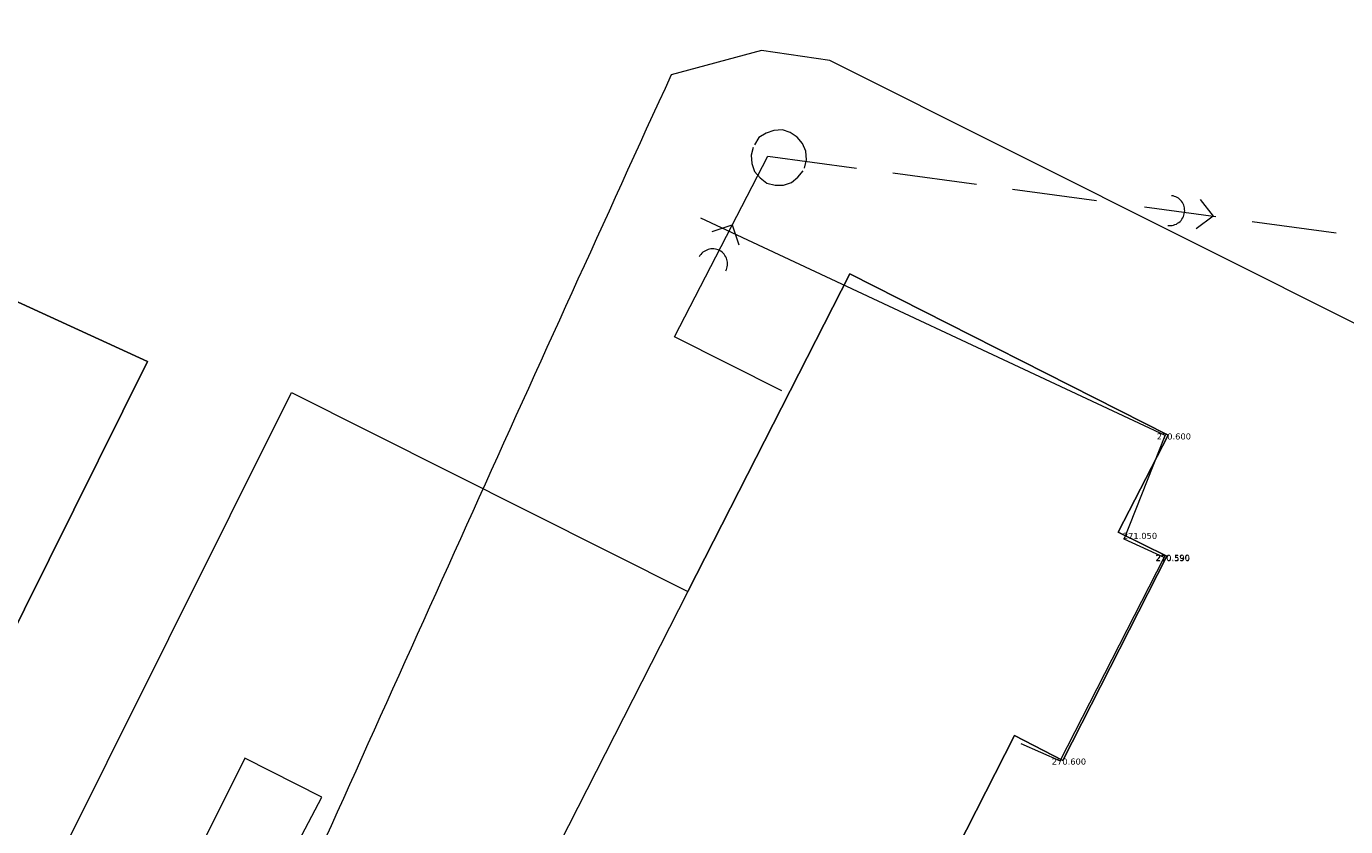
# Model space of a CAD drawing. Header units: millimetres. Extents: x -479461597 to -478645968, y -1101060132 to -1100898045.
# Tile 15 of 145: x -479386926 to -479343285, y -1100924531 to -1100898045. Entities that reach past the tile are written whole.
import ezdxf
from ezdxf.xclip import XClip

# ---------------------------------------------------------------- set-up
doc = ezdxf.new("R2010")
doc.units = ezdxf.units.MM
doc.header["$MEASUREMENT"] = 0
doc.header["$XCLIPFRAME"] = 0
doc.layers.add('Externí - kresby a obrázky', color=7, linetype='Continuous')
for name, color, linetype, lineweight in [('HTU_1_Katastr_3_Anotace - S_Pero_č.__1_Pero_č.__1', 7, 'Continuous', 18), ('HTU_1_Katastr_3_BT_hranice_parcel_Pero_č.__1_Pero_č.__1', 7, 'Continuous', 18), ('HTU_1_Katastr_3_TZB - kanalizace_Pero_č.__1_Pero_č.__1', 7, 'Continuous', 18), ('HTU_1_Katastr_3_voda_ovak (z existencí)_Pero_č.__1_Pero_č.__1', 7, 'Continuous', 18), ('HTU_3_HTU_4_Situace - terén HTU_Pero_č.__164', 250, 'Continuous', 13)]:
    doc.layers.add(name, color=color, linetype=linetype, lineweight=lineweight)
for name, color, linetype, lineweight, true_color in [('HTU_2_zaměření_2_body_Pero_č.__202', 7, 'Continuous', 20, 0x6d6f03), ('HTU_2_zaměření_2_kresba_Pero_č.__202', 7, 'Continuous', 20, 0x6d6f03), ('HTU_2_zaměření_2_výšky_Pero_č.__202', 7, 'Continuous', 20, 0x6d6f03), ('HTU_3_HTU_4_Situace - terén HTU_Pero_č.__222', 7, 'Continuous', 20, 0xa87e33)]:
    doc.layers.add(name, color=color, linetype=linetype, lineweight=lineweight, true_color=true_color)
doc.styles.add('GENERATED_STYLE_1', font='txt')
doc.linetypes.add('plná nepravidelná', pattern='A,0,[1,20-026-4_02.1.10- 02 Situace HTU1.Shx,S=7.936508,R=0,X=0,Y=2.08167e-17],-1000,0', length=1000)
doc.linetypes.add('Voda_pitna_podz', pattern='A,0,[3,20-026-4_02.1.10- 02 Situace HTU1.Shx,S=0.277778,R=0,X=0,Y=0],-100,0', length=100)

# ---------------------------------------------------------------- blocks, each defined once
blk = doc.blocks.new('Kresba_2_2', base_point=(-460327121.276564, -1100980142.449307))
at = {"layer": 'HTU_2_zaměření_2_body_Pero_č.__202', "color": 66, "linetype": 'Continuous', "lineweight": 20, "true_color": 0x6d6f03}
for p, q in [((-479349260, -1100911590), (-479349259.95, -1100911590)), ((-479350380, -1100914880), (-479350379.95, -1100914880)), ((-479349300, -1100915600), (-479349299.95, -1100915600)), ((-479349290, -1100915620), (-479349289.95, -1100915620)), ((-479352730, -1100922350), (-479352729.95, -1100922350))]:
    blk.add_line(p, q, dxfattribs=at)
at = {"layer": 'HTU_2_zaměření_2_kresba_Pero_č.__202', "color": 66, "linetype": 'Continuous', "lineweight": 20, "true_color": 0x6d6f03, "flags": 128}
for points in [[(-479349260, -1100911590), (-479364615.532452, -1100904391.592021)], [(-479354030.411155, -1100921783.709811), (-479352730, -1100922350), (-479349290, -1100915620), (-479350614.682653, -1100915021.773374), (-479349260, -1100911590)]]:
    blk.add_lwpolyline(points, dxfattribs=at)
at = {"layer": 'HTU_2_zaměření_2_výšky_Pero_č.__202', "color": 66, "linetype": 'Continuous', "lineweight": 20, "true_color": 0x6d6f03, "char_height": 200, "attachment_point": 4, "style": 'GENERATED_STYLE_1'}
for s, insert in [('\\A1;{\\pql;\\fVerdana|b0|i0|c238|p38;270.600}', (-479349534.915, -1100911619.581786)), ('\\A1;{\\pql;\\fVerdana|b0|i0|c238|p38;271.050}', (-479350654.915, -1100914909.581786)), ('\\A1;{\\pql;\\fVerdana|b0|i0|c238|p38;270.590}', (-479349574.915, -1100915629.581786)), ('\\A1;{\\pql;\\fVerdana|b0|i0|c238|p38;270.590}', (-479349564.915, -1100915649.581786)), ('\\A1;{\\pql;\\fVerdana|b0|i0|c238|p38;270.600}', (-479353004.915, -1100922379.581786))]:
    blk.add_mtext(s, dxfattribs=dict(at, insert=insert))
blk = doc.blocks.new('Kresba_3_3', base_point=(-460327121, -1100980142))
at = {"layer": 'HTU_1_Katastr_3_Anotace - S_Pero_č.__1_Pero_č.__1', "color": 7, "linetype": 'Continuous', "lineweight": 18, "flags": 128}
for points in [[(-479372630, -1100931650), (-479379560, -1100928120), (-479384920, -1100938640), (-479367440, -1100947510), (-479362280, -1100937340), (-479360690, -1100938150), (-479355810, -1100928570), (-479357410, -1100927760), (-479354240, -1100921520), (-479352640, -1100922340), (-479349200, -1100915580), (-479350810, -1100914780), (-479349160, -1100911570), (-479359690, -1100906230), (-479365040, -1100916750)], [(-479384920, -1100938640), (-479367440, -1100947510), (-479362280, -1100937340), (-479360690, -1100938150), (-479355810, -1100928570), (-479357410, -1100927760), (-479354240, -1100921520), (-479352640, -1100922340), (-479349200, -1100915580), (-479350810, -1100914780), (-479349160, -1100911570), (-479359690, -1100906230), (-479365040, -1100916750), (-479372630, -1100931650), (-479379560, -1100928120)], [(-479372630, -1100931650), (-479379560, -1100928120), (-479384920, -1100938640), (-479367440, -1100947510), (-479362280, -1100937340), (-479360690, -1100938150), (-479355810, -1100928570), (-479357410, -1100927760), (-479354240, -1100921520), (-479352640, -1100922340), (-479349200, -1100915580), (-479350810, -1100914780), (-479349160, -1100911570), (-479359690, -1100906230), (-479365040, -1100916750)], [(-479384920, -1100938640), (-479367440, -1100947510), (-479362280, -1100937340), (-479360690, -1100938150), (-479355810, -1100928570), (-479357410, -1100927760), (-479354240, -1100921520), (-479352640, -1100922340), (-479349200, -1100915580), (-479350810, -1100914780), (-479349160, -1100911570), (-479359690, -1100906230), (-479365040, -1100916750), (-479372630, -1100931650), (-479379560, -1100928120)], [(-479372630, -1100931650), (-479379560, -1100928120), (-479384920, -1100938640), (-479367440, -1100947510), (-479362280, -1100937340), (-479360690, -1100938150), (-479355810, -1100928570), (-479357410, -1100927760), (-479354240, -1100921520), (-479352640, -1100922340), (-479349200, -1100915580), (-479350810, -1100914780), (-479349160, -1100911570), (-479359690, -1100906230), (-479365040, -1100916750)], [(-479384920, -1100938640), (-479367440, -1100947510), (-479362280, -1100937340), (-479360690, -1100938150), (-479355810, -1100928570), (-479357410, -1100927760), (-479354240, -1100921520), (-479352640, -1100922340), (-479349200, -1100915580), (-479350810, -1100914780), (-479349160, -1100911570), (-479359690, -1100906230), (-479365040, -1100916750), (-479372630, -1100931650), (-479379560, -1100928120)]]:
    blk.add_lwpolyline(points, close=True, dxfattribs=at)
at = {"layer": 'HTU_1_Katastr_3_BT_hranice_parcel_Pero_č.__1_Pero_č.__1', "color": 7, "linetype": 'Continuous', "lineweight": 18, "flags": 128}
for points in [[(-479461597, -1101057833), (-479456840, -1101059990), (-479435550, -1101016240), (-479434240, -1101013560), (-479407580, -1100958780), (-479405690, -1100954980), (-479402450, -1100948460), (-479382920, -1100909140), (-479407080, -1100898045)], [(-479461597, -1101057833), (-479456840, -1101059990), (-479435550, -1101016240), (-479434240, -1101013560), (-479407580, -1100958780), (-479405690, -1100954980), (-479402450, -1100948460), (-479382920, -1100909140), (-479407080, -1100898045)], [(-479461597, -1101057833), (-479456840, -1101059990), (-479435550, -1101016240), (-479434240, -1101013560), (-479407580, -1100958780), (-479405690, -1100954980), (-479402450, -1100948460), (-479382920, -1100909140), (-479407080, -1100898045)], [(-479407080, -1100898045), (-479382920, -1100909140), (-479402450, -1100948460)], [(-479396450, -1100946840), (-479378160, -1100910160), (-479365040, -1100916750), (-479359690, -1100906230), (-479349160, -1100911570), (-479350810, -1100914780), (-479349200, -1100915580), (-479352640, -1100922340), (-479354240, -1100921520), (-479357410, -1100927760), (-479355810, -1100928570), (-479360690, -1100938150), (-479362280, -1100937340), (-479367440, -1100947510), (-479384920, -1100938640), (-479379560, -1100928120), (-479377150, -1100923560), (-479379700, -1100922260), (-479391770, -1100946440)], [(-479407080, -1100898045), (-479382920, -1100909140), (-479402450, -1100948460)], [(-479396450, -1100946840), (-479378160, -1100910160), (-479365040, -1100916750), (-479359690, -1100906230), (-479349160, -1100911570), (-479350810, -1100914780), (-479349200, -1100915580), (-479352640, -1100922340), (-479354240, -1100921520), (-479357410, -1100927760), (-479355810, -1100928570), (-479360690, -1100938150), (-479362280, -1100937340), (-479367440, -1100947510), (-479384920, -1100938640), (-479379560, -1100928120), (-479377150, -1100923560), (-479379700, -1100922260), (-479391770, -1100946440)], [(-479407080, -1100898045), (-479382920, -1100909140), (-479402450, -1100948460)], [(-479396450, -1100946840), (-479378160, -1100910160), (-479365040, -1100916750), (-479359690, -1100906230), (-479349160, -1100911570), (-479350810, -1100914780), (-479349200, -1100915580), (-479352640, -1100922340), (-479354240, -1100921520), (-479357410, -1100927760), (-479355810, -1100928570), (-479360690, -1100938150), (-479362280, -1100937340), (-479367440, -1100947510), (-479384920, -1100938640), (-479379560, -1100928120), (-479377150, -1100923560), (-479379700, -1100922260), (-479391770, -1100946440)]]:
    blk.add_lwpolyline(points, dxfattribs=at)
at = {"layer": 'HTU_1_Katastr_3_TZB - kanalizace_Pero_č.__1_Pero_č.__1', "color": 7, "linetype": 'Continuous', "lineweight": 18, "flags": 128}
blk.add_lwpolyline([(-479361937, -1100910109), (-479365484, -1100908324)], dxfattribs=at)
at = {"layer": 'HTU_1_Katastr_3_voda_ovak (z existencí)_Pero_č.__1_Pero_č.__1', "color": 7, "linetype": 'Voda_pitna_podz', "lineweight": 18}
for p, q in [((-479362605, -1100898848), (-479365594, -1100899644)), ((-479360348, -1100899171), (-479362605, -1100898848)), ((-479334291, -1100912242), (-479360348, -1100899171))]:
    blk.add_line(p, q, dxfattribs=at)
at = {"layer": 'HTU_1_Katastr_3_voda_ovak (z existencí)_Pero_č.__1_Pero_č.__1', "color": 7, "linetype": 'Continuous', "lineweight": 18, "flags": 128}
for points in [[(-479361187, -1100902739), (-479361123, -1100902459), (-479361145, -1100902180), (-479361252, -1100901922), (-479361424, -1100901707), (-479361660, -1100901557), (-479361918, -1100901471), (-479362198, -1100901492), (-479362456, -1100901578), (-479362692, -1100901728), (-479362843, -1100901965)], [(-479362886, -1100902051), (-479362950, -1100902309), (-479362929, -1100902588), (-479362843, -1100902846), (-479362649, -1100903061), (-479362434, -1100903233), (-479362155, -1100903298), (-479361876, -1100903298), (-479361618, -1100903212), (-479361403, -1100903040), (-479361230, -1100902825)], [(-479365484, -1100908324), (-479362400, -1100902339), (-479359464, -1100902735)], [(-479358266, -1100902897), (-479355491, -1100903271)], [(-479354306, -1100903431), (-479351531, -1100903805)], [(-479348093, -1100903772), (-479347671, -1100904326), (-479348225, -1100904748)], [(-479349940, -1100904020), (-479347575, -1100904339)], [(-479364236, -1100904833), (-479363576, -1100904613), (-479363355, -1100905273)], [(-479346372, -1100904498), (-479343597, -1100904875)]]:
    blk.add_lwpolyline(points, dxfattribs=at)
for points in [[(-479349171, -1100904635, 0.414214), (-479348612, -1100904199, 0.414214), (-479349042, -1100903649)], [(-479363787, -1100906137, 0.414214), (-479363996, -1100905465, 0.414214), (-479364668, -1100905674)]]:
    blk.add_lwpolyline(points, format="xyb", dxfattribs=at)
at = {"layer": 'HTU_1_Katastr_3_voda_ovak (z existencí)_Pero_č.__1_Pero_č.__1', "color": 7, "linetype": 'Voda_pitna_podz', "lineweight": 18}
blk.add_arc((-475829073, -1102515235), 3888073, 155.447628, 155.915548, dxfattribs=at)
blk = doc.blocks.new('Kresba_4_4', base_point=(-460327121, -1100980142))
at = {"layer": 'HTU_3_HTU_4_Situace - terén HTU_Pero_č.__164', "linetype": 'Continuous', "lineweight": 13}
h = blk.add_hatch(dxfattribs=at)
h.set_pattern_fill('Izolace___tvárnice_0004', color=250, style=0, pattern_type=2)
h.set_pattern_definition([(18.0353, (-479315511.6, -1100947167.3), (-268.236, 823.82), [])])
h.paths.add_polyline_path([(-479312750, -1100907616), (-479347715, -1100976344), (-479347532, -1100976438), (-479345483, -1100977481), (-479335476, -1100982576, -0.905776), (-479335465, -1100982577, -0.188252), (-479335467, -1100982581), (-479324570, -1100988129), (-479322003, -1100989436), (-479320382, -1100990262), (-479317016, -1100983651), (-479295151, -1100940862), (-479284957, -1100945959), (-479277636, -1100931565), (-479275176, -1100926729)])
at = {"layer": 'HTU_3_HTU_4_Situace - terén HTU_Pero_č.__222', "linetype": 'Continuous', "lineweight": 20, "true_color": 0xa87e33}
h = blk.add_hatch(dxfattribs=at)
h.set_pattern_fill('Omítka_02_0004', color=45, style=0, pattern_type=2)
h.set_pattern_definition([(18.0353, (-479314747.7, -1100945665.8), (-234.706, 720.842), [0, -505.3935, 0, -758.09]), (83.0353, (-479313246.2, -1100946429.66), (-752.496, 91.925), [0, -370.622, 0, -640.165])])
h.paths.add_polyline_path([(-479347715, -1100976344), (-479347532, -1100976438), (-479345483, -1100977481), (-479335476, -1100982576, -0.905776), (-479335465, -1100982577, -0.188252), (-479335467, -1100982581), (-479324570, -1100988129), (-479322003, -1100989436), (-479320382, -1100990262), (-479317016, -1100983651), (-479295151, -1100940862), (-479287794, -1100926398), (-479285334, -1100921562), (-479312750, -1100907616)])

msp = doc.modelspace()

# ---------------------------------------------------------------- block references
at = {"layer": 'Externí - kresby a obrázky', "color": 250, "linetype": 'plná nepravidelná', "lineweight": 40}
ref = msp.add_blockref('Kresba_3_3', (-460327121.3, -1100980142.4), dxfattribs=at)
XClip(ref).set_block_clipping_path([(-479461596.9093363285, -1101060131.8682479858), (-479260989.2464485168, -1100898044.9989290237)])
ref = msp.add_blockref('Kresba_2_2', (-460327121.3, -1100980142.4), dxfattribs=at)
XClip(ref).set_block_clipping_path([(-479461596.9093363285, -1101048229.8387930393), (-479260989.2464485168, -1100898044.9989290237)])

# ---------------------------------------------------------------- next in the draw order: block references
ref = msp.add_blockref('Kresba_4_4', (-460327121.3, -1100980142.4), dxfattribs=at)
XClip(ref).set_block_clipping_path([(-479461596.9093363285, -1101060131.8682479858), (-479260989.2464485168, -1100898044.9989290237)])

doc.saveas('drawing.dxf')
